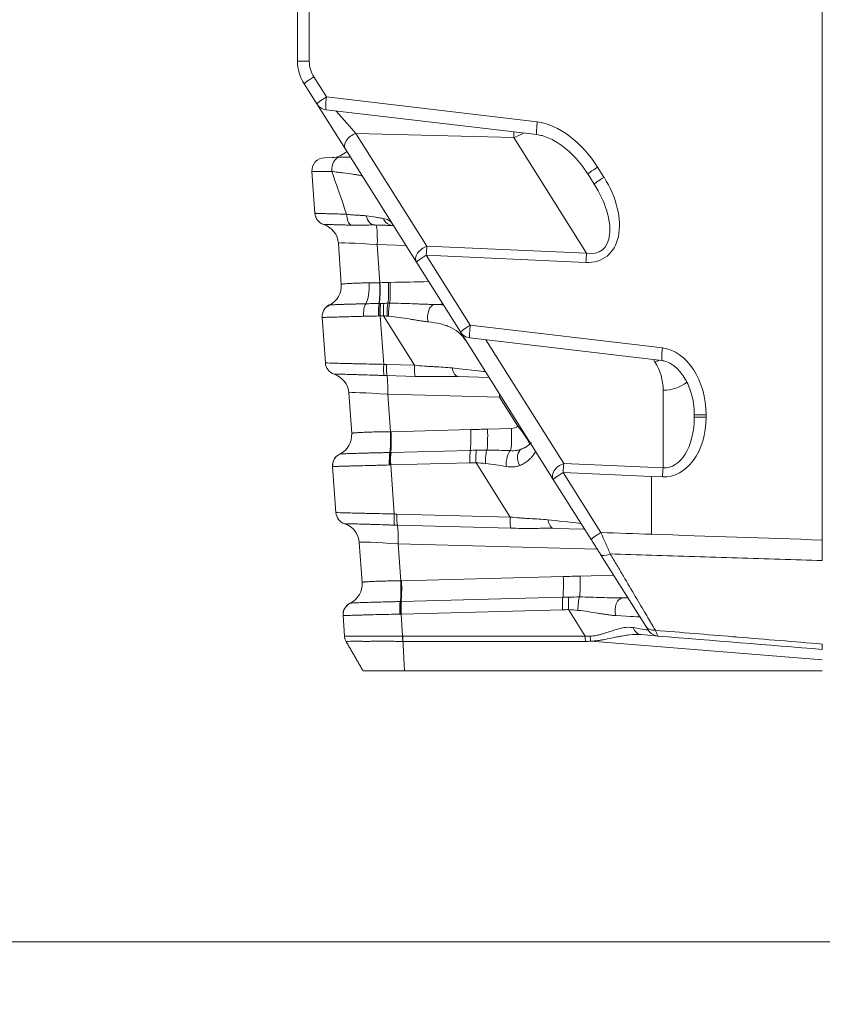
# Model space of a CAD drawing. Header units: millimetres. Extents: x 4 to 836, y 5 to 589.
# Tile 19 of 163: x 512 to 531, y 53 to 76. Entities that reach past the tile are written whole.
import ezdxf

# ---------------------------------------------------------------- set-up
doc = ezdxf.new("R2010")
doc.units = ezdxf.units.MM
doc.layers.add('1', color=7, linetype='Continuous', true_color=0xffffff)
doc.styles.add('ideas_simplex', font='simplex.shx')
doc.dimstyles.get("Standard").update_dxf_attribs({"dimtxt": 0.18, "dimasz": 0.18, "dimexe": 0.18, "dimexo": 0.0625, "dimgap": 0.09, "dimtad": 0, "dimtih": 1, "dimtoh": 1, "dimdec": 4, "dimzin": 0, "dimdsep": 46, "dimtxsty": 'Standard', "dimcen": 0.09, "dimadec": 0, "dimazin": 0, "dimtfac": 1, "dimtdec": 4, "dimtofl": 0, "dimtmove": 0, "dimatfit": 3, "dimfxl": 1, "dimtolj": 1, "dimtzin": 0, "dimarcsym": 0})

# ---------------------------------------------------------------- blocks, each defined once
blk = doc.blocks.new('_U9')
at = {"layer": '1', "color": 152, "lineweight": 13}
for p, q in [((469.858102, 112.831519), (469.858102, 30.116305)), ((547.158102, 62.954582), (547.158102, 30.116305))]:
    blk.add_line(p, q, dxfattribs=at)
at = {"layer": '1', "color": 87, "lineweight": 25}
for p, q in [((502.905602, 39.241305), (501.405602, 39.241305)), ((501.405602, 39.241305), (501.405602, 33.616305)), ((515.610602, 39.241305), (514.110602, 39.241305)), ((515.610602, 33.616305), (515.610602, 39.241305)), ((501.405602, 33.616305), (502.905602, 33.616305)), ((514.110602, 33.616305), (515.610602, 33.616305))]:
    blk.add_line(p, q, dxfattribs=at)
at = {"layer": '1', "color": 27, "lineweight": 13}
blk.add_line((547.158102, 32.116305), (469.858102, 32.116305), dxfattribs=at)
at = {"layer": '1', "color": 27, "lineweight": 18}
for points in [[(469.858102, 32.116305), (472.8581, 32.645285), (472.858104, 31.587324)], [(547.158102, 32.116305), (544.158104, 31.587324), (544.1581, 32.645285)]]:
    blk.add_solid(points, dxfattribs=at)
at = {"layer": '1', "color": 87, "linetype": 'Continuous', "lineweight": 25, "char_height": 3, "attachment_point": 7, "line_spacing_factor": 1.204819, "style": 'ideas_simplex'}
for s, insert in [('\\W1.2097;77,3', (502.877102, 41.376305)), ('\\W1.1919;3.04', (502.877102, 34.063805))]:
    blk.add_mtext(s, dxfattribs=dict(at, insert=insert))

msp = doc.modelspace()

# ---------------------------------------------------------------- linework, layer by layer
at = {"layer": '1', "color": 143, "linetype": 'Continuous', "lineweight": 18}
for p, q in [((518.558, 75.299), (518.558, 172.722)), ((519.007, 74.297), (518.712, 74.766)), ((519.679, 73.231), (519.007, 74.297)), ((519.226, 74.159), (524.167, 73.575)), ((521.345, 70.587), (519.679, 73.231)), ((519.188, 73.033), (519.558, 73.043)), ((518.965, 71.732), (518.896, 72.713)), ((525.512, 72.415), (525.362, 72.652)), ((519.583, 70.065), (519.516, 71.027)), ((522.377, 68.949), (521.345, 70.587)), ((519.21, 68.226), (519.136, 69.291)), ((524.553, 65.495), (522.377, 68.949)), ((522.595, 68.811), (527.1, 68.278)), ((523.046, 67.886), (522.321, 67.905)), ((519.827, 66.572), (519.761, 67.52)), ((527.858, 66.953), (527.858, 67.008)), ((519.455, 64.719), (519.38, 65.797)), ((525.438, 64.089), (524.553, 65.495)), ((525.288, 64.328), (524.563, 64.347)), ((520.071, 63.078), (520.006, 64.014)), ((526.718, 62.058), (525.661, 63.736)), ((526.182, 62.717), (526.301, 62.72)), ((519.658, 61.823), (519.624, 62.303)), ((527.008, 61.823), (526.609, 61.856)), ((521.065, 61.01), (530.858, 61.01))]:
    msp.add_line(p, q, dxfattribs=at)
at = {"layer": '1', "color": 143, "linetype": 'Continuous', "lineweight": 13}
for p, q in [((518.834, 172.722), (518.834, 75.299)), ((518.558, 75.299), (518.834, 75.299)), ((518.942, 74.926), (519.237, 74.457)), ((519.237, 74.457), (524.178, 73.872)), ((519.925, 73.603), (521.591, 70.959)), ((523.624, 73.506), (519.925, 73.603)), ((525.333, 70.793), (523.624, 73.506)), ((525.592, 72.812), (525.741, 72.575)), ((519.172, 71.467), (519.171, 71.467)), ((520.427, 70.996), (520.49, 70.104)), ((521.098, 70.979), (520.427, 70.996)), ((521.591, 70.959), (525.333, 70.793)), ((525.316, 70.581), (521.574, 70.747)), ((521.574, 70.747), (522.606, 69.109)), ((520.498, 69.326), (520.577, 68.191)), ((521.301, 68.171), (520.573, 69.328)), ((522.606, 69.109), (527.111, 68.576)), ((522.972, 68.766), (524.799, 65.867)), ((520.643, 68.188), (521.301, 68.171)), ((526.935, 68.249), (526.903, 68.301)), ((519.417, 67.961), (519.417, 67.961)), ((521.312, 67.909), (520.654, 67.927)), ((520.672, 67.49), (520.734, 66.612)), ((523.294, 67.421), (520.672, 67.49)), ((523.722, 66.743), (523.294, 67.421)), ((527.128, 65.764), (527.128, 67.583)), ((527.858, 67.008), (528.134, 67.008)), ((527.858, 66.953), (528.134, 66.953)), ((528.134, 67.008), (528.134, 66.953)), ((520.752, 66.612), (522.619, 66.661)), ((523.011, 66.673), (523.571, 66.688)), ((520.749, 66.125), (522.607, 66.174)), ((522.6, 65.882), (520.742, 65.833)), ((520.742, 65.833), (520.822, 64.684)), ((523.543, 64.613), (522.741, 65.886)), ((524.799, 65.867), (527.128, 65.764)), ((524.782, 65.655), (525.668, 64.249)), ((526.858, 65.563), (524.782, 65.655)), ((527.111, 65.552), (526.858, 65.563)), ((526.858, 65.563), (526.858, 64.209)), ((520.888, 64.682), (523.543, 64.613)), ((519.662, 64.455), (519.662, 64.454)), ((523.554, 64.351), (520.899, 64.42)), ((520.918, 63.984), (520.978, 63.118)), ((525.582, 63.861), (520.918, 63.984)), ((525.18, 63.23), (525.967, 63.25)), ((520.996, 63.119), (524.788, 63.218)), ((520.993, 62.632), (524.776, 62.731)), ((524.769, 62.439), (520.986, 62.339)), ((520.986, 62.339), (521.022, 61.822)), ((525.301, 61.822), (524.91, 62.443)), ((521.027, 61.822), (525.301, 61.822)), ((525.305, 61.696), (521.03, 61.696)), ((530.858, 61.262), (525.432, 61.703))]:
    msp.add_line(p, q, dxfattribs=at)
at = {"layer": '1', "color": 251, "linetype": 'Continuous', "lineweight": 18}
msp.add_line((463.492, 54.655), (553.508, 54.655), dxfattribs=at)
at = {"layer": '1', "color": 143, "linetype": 'Continuous', "lineweight": 18}
for centre, radius, start, end in [((519.558, 75.299), 1, 180, 212.2105), ((519.261, 74.457), 0.3, 212.2105, 263.2514), ((519.358, 73.538), 0.5, 271.5, 314.6811), ((519.196, 72.733), 0.3, 91.5, 184), ((519.264, 71.752), 0.3, 184, 251.9757), ((519.017, 70.992), 0.5, 4, 71.9757), ((519.435, 69.311), 0.3, 116.0243, 184), ((522.631, 69.109), 0.3, 212.2105, 263.2514), ((519.509, 68.246), 0.3, 184, 251.9757), ((519.262, 67.485), 0.5, 4, 71.9757), ((519.679, 65.818), 0.3, 116.0243, 184), ((519.755, 64.74), 0.3, 184, 251.9757), ((519.507, 63.979), 0.5, 4, 71.9757), ((519.924, 62.324), 0.3, 116.0243, 184), ((527.032, 62.122), 0.3, 212.2105, 265.352)]:
    msp.add_arc(centre, radius, start, end, dxfattribs=at)
at = {"layer": '1', "color": 143, "linetype": 'Continuous', "lineweight": 13}
for centre, radius, start, end in [((519.534, 75.299), 0.7, 180, 212.2105), ((525.878, 67.583), 1.25, 0, 32.2105), ((523.565, 66.938), 0.25, 271.5, 308.9264)]:
    msp.add_arc(centre, radius, start, end, dxfattribs=at)
for centre, major_axis, ratio, start_param, end_param in [((518.966, 74.926), (-0.254, -0.16), 0.043295, 4.781005, 6.283185), ((519.261, 74.457), (-0.254, -0.16), 0.043295, 4.781005, 6.283185), ((519.261, 74.457), (-0.035, -0.298), 0.080476, 4.721912, 6.283194), ((519.435, 74.181), (0.713, -0.819), 0.012841, 4.761208, 5.484351), ((524.202, 73.872), (-0.035, -0.298), 0.080476, 4.721912, 6.278971), ((524.654, 72.331), (1.002, -1.427), 0.600947, 1.487779, 2.648226), ((523.581, 74.072), (0.013, -0.801), 0.059026, 0.784581, 0.997299), ((519.933, 73.391), (0.254, 0.16), 0.654571, 1.208275, 3.141593), ((523.604, 74.036), (0.635, 0.4), 0.654571, 4.349867, 4.689799), ((519.565, 72.743), (0.008, -0.3), 0.691468, 3.141593, 4.796835), ((520.396, 72.765), (1.5, 0.052), 0.015001, 3.142117, 3.948619), ((520.671, 68.843), (1.886, -5.475), 0.005038, 2.120337, 2.353879), ((525.616, 72.812), (-0.254, -0.16), 0.043295, 4.781005, 6.283185), ((524.806, 72.089), (0.976, -1.383), 0.619087, 5.836311, 7.769629), ((525.766, 72.575), (-0.254, -0.16), 0.043295, 4.781005, 6.283185), ((524.831, 72.089), (0.846, -1.233), 0.500283, 5.842211, 7.775529), ((519.264, 71.753), (-0.299, -0.021), 0.999911, 0, 1.188335), ((519.859, 71.741), (-0.01, -0.3), 0.500098, 4.829948, 6.017033), ((520.374, 71.756), (0.008, 0.3), 0.699306, 1.88097, 3.141593), ((520.806, 71.745), (0.008, 0.3), 0.901843, 2.059593, 3.141593), ((520.384, 70.956), (0.013, 0.5), 0.085301, 4.795792, 6.283185), ((520.523, 70.952), (1.008, -0.075), 0.036781, 1.668846, 3.146912), ((521.599, 70.747), (-0.254, -0.16), 0.654571, 4.349867, 6.283185), ((521.599, 70.747), (0.013, 0.3), 0.080955, 0.788352, 1.57438), ((521.599, 70.747), (-0.254, -0.16), 0.043295, 4.781005, 6.283185), ((525.341, 70.581), (0.013, 0.3), 0.080955, 0.788352, 1.57438), ((520.066, 70.055), (0.013, -0.5), 0.343506, 0.469893, 1.656227), ((520.436, 70.064), (0.012, -0.5), 0.095877, 0.464054, 1.650014), ((520.446, 70.064), (0.013, -0.5), 0.089454, 0.463739, 1.649703), ((520.647, 70.069), (-0.012, 0.5), 0.089417, 3.602294, 4.791338), ((520.686, 70.07), (-0.012, 0.5), 0.089278, 3.599985, 4.791496), ((522.558, 66.66), (44.413, 0.884), 0.078542, 1.590075, 1.610406), ((519.435, 69.312), (-0.132, 0.27), 0.999868, 0, 1.187396), ((519.436, 69.312), (-0.126, 0.272), 0.998812, 0.020857, 1.209369), ((520.21, 69.345), (-0.007, 0.3), 0.35166, 0.471534, 1.658016), ((520.488, 69.349), (-0.004, 0.3), 0.118205, 0.465266, 1.652215), ((520.496, 69.349), (-0.004, 0.3), 0.11168, 0.46487, 1.651813), ((520.524, 69.35), (-0.008, 0.3), 0.089493, 0.463259, 1.649658), ((520.599, 69.352), (-0.008, 0.3), 0.089545, 0.4632, 1.649599), ((520.696, 69.353), (-0.002, 0.3), 0.127641, 0.462791, 1.675862), ((520.734, 69.353), (0.001, 0.3), 0.142144, 0.461465, 1.686647), ((521.78, 69.296), (0.006, 0.3), 0.580697, 0.078844, 1.953982), ((522.514, 66.619), (44.417, 0.925), 0.067314, 1.581716, 1.586115), ((522.631, 69.109), (-0.254, -0.16), 0.043295, 4.781005, 6.283185), ((522.631, 69.109), (-0.035, -0.298), 0.080476, 4.721912, 6.283194), ((527.136, 68.576), (-0.035, -0.298), 0.080476, 4.721912, 6.276698), ((527.084, 67.093), (0.119, -1.485), 0.702494, 1.457058, 3.001674), ((519.509, 68.246), (-0.299, -0.021), 0.999911, 0, 1.188335), ((520.603, 68.215), (0.013, 0.3), 0.083918, 1.655597, 2.844742), ((520.669, 68.213), (-0.008, -0.3), 0.085301, 4.795792, 5.982191), ((521.327, 68.196), (-0.008, -0.3), 0.085301, 4.795792, 5.982191), ((522.329, 68.205), (0.008, 0.3), 0.512573, 1.920751, 3.141593), ((521.051, 68.239), (1.909, -0.217), 0.002715, 5.346643, 6.285359), ((526.916, 68.779), (0.635, 0.4), 0.654571, 4.349867, 4.48958), ((520.629, 67.45), (0.013, 0.5), 0.085301, 4.795792, 5.982191), ((527.108, 68.113), (0.75, 0), 0.707107, 4.738569, 5.575848), ((520.768, 67.446), (1.008, -0.075), 0.036781, 1.668846, 3.146912), ((523.251, 67.381), (0.013, 0.5), 0.085301, 4.795792, 4.936536), ((527.084, 67.039), (0.119, -1.485), 0.702494, 6.195627, 7.740243), ((527.108, 67.039), (0.076, -1.275), 0.585237, 6.207347, 7.751963), ((523.678, 66.703), (0.314, -0.389), 0.118734, 0, 1.57909), ((520.69, 66.571), (-0.014, 0.5), 0.089599, 3.605123, 4.791129), ((520.709, 66.572), (-0.013, 0.5), 0.089526, 3.604858, 4.791214), ((522.575, 66.621), (-0.013, 0.5), 0.089526, 3.604814, 4.791214), ((522.968, 66.633), (-0.013, 0.5), 0.089526, 3.587393, 4.791214), ((523.528, 66.647), (-0.013, 0.5), 0.089526, 3.428986, 4.791214), ((519.679, 65.818), (-0.132, 0.27), 0.999868, 0, 1.187396), ((519.68, 65.818), (-0.126, 0.272), 0.998812, 0.020857, 1.209369), ((520.742, 65.857), (-0.005, 0.3), 0.110731, 0.4646, 1.651491), ((520.759, 65.857), (-0.007, 0.3), 0.0966, 0.463597, 1.650234), ((520.768, 65.857), (-0.008, 0.3), 0.089526, 0.463222, 1.649621), ((522.626, 65.906), (-0.008, 0.3), 0.089526, 0.463222, 1.649621), ((522.767, 65.91), (-0.009, 0.3), 0.089905, 0.462785, 1.649185), ((523.017, 65.912), (0.006, 0.3), 0.186297, 0.452373, 1.718933), ((523.568, 65.881), (0.022, 0.299), 0.396805, 0.312634, 1.879684), ((523.932, 65.931), (-0.117, 0.276), 0.664207, 0, 1.694564), ((524.806, 65.655), (-0.254, -0.16), 0.654571, 4.349867, 6.283185), ((524.806, 65.655), (0.013, 0.3), 0.080955, 0.788352, 1.57438), ((524.806, 65.655), (-0.254, -0.16), 0.043295, 4.781005, 6.283185), ((527.136, 65.552), (0.013, 0.3), 0.080955, 0.788352, 1.57438), ((519.755, 64.74), (0.299, 0.021), 0.999911, 3.141593, 4.329928), ((520.848, 64.709), (-0.013, -0.3), 0.083918, 4.797189, 5.986334), ((520.914, 64.706), (-0.008, -0.3), 0.085301, 4.795792, 5.982191), ((520.874, 63.943), (-0.013, -0.5), 0.085301, 1.654199, 2.840599), ((523.569, 64.637), (-0.008, -0.3), 0.085301, 4.795792, 5.982191), ((524.571, 64.647), (-0.008, -0.3), 0.512573, 5.062344, 6.283185), ((523.293, 64.68), (1.909, -0.217), 0.002715, 5.346643, 6.285359), ((525.692, 64.249), (-0.254, -0.16), 0.043295, 4.781005, 6.283185), ((521.014, 63.939), (1.008, -0.075), 0.036781, 1.668846, 3.146912), ((525.915, 63.896), (-0.254, -0.16), 0.394384, 0, 1.227132), ((525.137, 63.189), (-0.013, 0.5), 0.089526, 3.587393, 4.791214), ((520.935, 63.078), (0.014, -0.5), 0.089599, 0.46353, 1.649537), ((520.953, 63.078), (-0.013, 0.5), 0.089526, 3.604858, 4.791214), ((524.744, 63.177), (-0.013, 0.5), 0.089526, 3.604814, 4.791214), ((519.925, 62.325), (0.126, -0.272), 0.998812, 3.162449, 4.350961), ((520.986, 62.363), (0.005, -0.3), 0.110731, 3.606193, 4.793084), ((521.004, 62.364), (0.007, -0.3), 0.0966, 3.60519, 4.791826), ((521.012, 62.364), (0.008, -0.3), 0.089526, 3.604814, 4.791214), ((524.795, 62.463), (0.008, -0.3), 0.089526, 3.604814, 4.791214), ((524.936, 62.467), (0.009, -0.3), 0.089905, 3.604378, 4.790778), ((525.187, 62.469), (-0.006, -0.3), 0.186297, 3.593965, 4.860525), ((526.19, 62.417), (0.008, -0.3), 0.630219, 3.141593, 5.088122), ((524.743, 62.379), (1.839, -0.105), 0.002954, 5.477977, 6.285291), ((526.633, 62.155), (0.024, 0.299), 0.752324, 2.09814, 3.141593), ((524.79, 62.305), (1.988, -0.342), 0.002462, 5.679582, 6.2854), ((526.972, 62.218), (-0.254, -0.16), 0.81348, 0, 1.00541), ((521.048, 61.847), (0.005, 0.3), 0.086118, 1.65335, 2.095729), ((525.328, 61.846), (0, 0.3), 0.087443, 1.651938, 2.094395), ((522.785, 65.487), (2.94, -3.56), 0.301184, 5.996291, 6.058814), ((522.762, 65.337), (3.062, -3.471), 0.359101, 5.976401, 6.038924), ((525.455, 61.853), (-0.035, 0.298), 0.152544, 1.66784, 2.080428)]:
    msp.add_ellipse(centre, major_axis=major_axis, ratio=ratio, start_param=start_param, end_param=end_param, dxfattribs=at)
at = {"layer": '1', "color": 143, "linetype": 'Continuous', "lineweight": 18}
for centre, major_axis, ratio, start_param, end_param in [((519.084, 70.03), (-0.499, -0.035), 0.999999, 1.956885, 3.141593), ((519.328, 66.537), (0.499, 0.035), 0.999999, 5.098477, 6.283185), ((519.573, 63.043), (-0.499, -0.035), 0.999999, 1.956885, 3.141593), ((519.924, 62.324), (0.132, -0.27), 0.999868, 3.141593, 4.328989), ((519.957, 61.844), (-0.299, -0.021), 0.999986, 0, 0.453783)]:
    msp.add_ellipse(centre, major_axis=major_axis, ratio=ratio, start_param=start_param, end_param=end_param, dxfattribs=at)
for points, degree in [([(530.858, 94.204), (530.858, 64.073)], 1), ([(519.303, 69.581), (519.304, 69.581), (519.304, 69.581), (519.304, 69.581)], 3), ([(519.548, 66.087), (519.548, 66.088), (519.548, 66.088), (519.548, 66.088)], 3), ([(519.792, 62.594), (519.792, 62.594), (519.792, 62.594), (519.793, 62.594)], 3), ([(520.092, 61.01), (519.697, 61.694)], 1), ([(530.858, 61.51), (529.575, 61.615), (528.291, 61.719), (527.008, 61.823)], 3)]:
    msp.add_open_spline(points, degree=degree, dxfattribs=at)
for points, knots in [([(524.167, 73.575), (524.209, 73.569), (524.36, 73.54), (524.627, 73.416), (524.949, 73.173), (525.194, 72.902), (525.323, 72.715), (525.362, 72.652)], [0, 0, 0, 0, 0.080994, 0.299984, 0.56037, 0.857978, 1, 1, 1, 1]), ([(519.558, 73.043), (519.612, 73.044), (519.665, 73.046), (519.74, 73.048), (519.765, 73.048), (519.791, 73.049), (519.793, 73.049), (519.795, 73.049)], [0, 0, 0, 0, 0.648823, 0.648823, 0.973235, 0.973235, 1, 1, 1, 1]), ([(520.366, 71.457), (520.321, 71.458), (520.275, 71.457), (520.182, 71.455), (520.136, 71.454), (520.042, 71.452), (519.996, 71.451), (519.902, 71.451), (519.856, 71.452), (519.81, 71.453)], [0, 0, 0, 0, 0.25, 0.25, 0.5, 0.5, 0.75, 0.75, 1, 1, 1, 1]), ([(520.798, 71.445), (520.771, 71.446), (520.742, 71.447), (520.678, 71.448), (520.644, 71.449), (520.536, 71.452), (520.455, 71.454), (520.366, 71.457)], [0, 0, 0, 0, 0.25, 0.25, 0.5, 0.5, 1, 1, 1, 1]), ([(527.1, 68.278), (527.129, 68.274), (527.225, 68.254), (527.401, 68.158), (527.596, 67.949), (527.757, 67.644), (527.842, 67.317), (527.858, 67.099), (527.858, 67.008)], [0, 0, 0, 0, 0.054868, 0.186472, 0.370203, 0.587176, 0.830887, 1, 1, 1, 1]), ([(522.321, 67.905), (522.241, 67.907), (522.159, 67.908), (521.994, 67.907), (521.911, 67.906), (521.784, 67.905), (521.742, 67.905), (521.657, 67.905), (521.614, 67.905), (521.485, 67.906), (521.399, 67.907), (521.312, 67.909)], [0, 0, 0, 0, 0.25, 0.25, 0.5, 0.5, 0.625, 0.625, 0.75, 0.75, 1, 1, 1, 1]), ([(523.814, 66.207), (523.849, 66.221), (523.879, 66.237), (523.934, 66.27), (523.958, 66.287), (524, 66.32), (524.019, 66.336), (524.036, 66.352), (524.038, 66.354), (524.039, 66.355)], [0, 0, 0, 0, 0.323062, 0.323062, 0.646125, 0.646125, 0.969187, 0.969187, 1, 1, 1, 1]), ([(524.563, 64.347), (524.483, 64.349), (524.401, 64.349), (524.236, 64.348), (524.153, 64.347), (524.026, 64.347), (523.984, 64.346), (523.899, 64.346), (523.856, 64.346), (523.727, 64.347), (523.641, 64.348), (523.554, 64.351)], [0, 0, 0, 0, 0.25, 0.25, 0.5, 0.5, 0.625, 0.625, 0.75, 0.75, 1, 1, 1, 1]), ([(525.661, 63.736), (525.643, 63.764), (525.626, 63.792), (525.589, 63.85), (525.571, 63.879), (525.543, 63.923), (525.534, 63.938), (525.515, 63.968), (525.505, 63.983), (525.477, 64.029), (525.457, 64.059), (525.438, 64.089)], [0, 0, 0, 0, 0.25, 0.25, 0.5, 0.5, 0.625, 0.625, 0.75, 0.75, 1, 1, 1, 1]), ([(530.858, 64.073), (530.858, 64.031), (530.858, 63.947), (530.858, 63.865), (530.858, 63.805), (530.858, 63.785), (530.858, 63.745), (530.858, 63.725), (530.858, 63.666), (530.858, 63.628), (530.858, 63.591)], [0, 0, 0, 0, 0.25, 0.5, 0.5, 0.625, 0.625, 0.75, 0.75, 1, 1, 1, 1]), ([(526.778, 61.963), (526.778, 61.963), (526.777, 61.965), (526.772, 61.973), (526.768, 61.979), (526.757, 61.996), (526.751, 62.006), (526.736, 62.029), (526.727, 62.043), (526.718, 62.058)], [0, 0, 0, 0, 0.25, 0.25, 0.5, 0.5, 0.75, 0.75, 1, 1, 1, 1]), ([(519.658, 61.823), (519.659, 61.801), (519.664, 61.778), (519.677, 61.735), (519.686, 61.714), (519.697, 61.694)], [0, 0, 0, 0, 0.5, 0.5, 1, 1, 1, 1]), ([(530.858, 61.635), (530.858, 61.614), (530.858, 61.579), (530.858, 61.553), (530.858, 61.537), (530.858, 61.532), (530.858, 61.524), (530.858, 61.521), (530.858, 61.513), (530.858, 61.51), (530.858, 61.51)], [0, 0, 0, 0, 0.250033, 0.500066, 0.500066, 0.625083, 0.625083, 0.7501, 0.7501, 1, 1, 1, 1]), ([(521.065, 61.01), (520.831, 61.01), (520.605, 61.01), (520.228, 61.01), (520.103, 61.01), (520.092, 61.01), (520.092, 61.01), (520.092, 61.01)], [0, 0, 0, 0, 0.444489, 0.444489, 0.97588, 0.97588, 1, 1, 1, 1])]:
    msp.add_open_spline(points, degree=3, knots=knots, dxfattribs=at)
at = {"layer": '1', "color": 143, "linetype": 'Continuous', "lineweight": 13}
for points, knots in [([(520.075, 72.603), (520.073, 72.606), (520.066, 72.609), (520.045, 72.615), (520.029, 72.618), (520.001, 72.624), (519.99, 72.626), (519.967, 72.63), (519.954, 72.632), (519.915, 72.638), (519.885, 72.643), (519.788, 72.657), (519.713, 72.667), (519.609, 72.68), (519.588, 72.683), (519.544, 72.689), (519.478, 72.697), (519.408, 72.706), (519.36, 72.712)], [0, 0, 0, 0, 0.125, 0.125, 0.25, 0.25, 0.3125, 0.3125, 0.375, 0.375, 0.5, 0.5, 0.75, 0.75, 0.8125, 0.8125, 0.875, 1, 1, 1, 1]), ([(518.965, 71.732), (518.965, 71.732), (518.969, 71.731), (518.982, 71.731), (518.987, 71.73), (518.997, 71.73), (519, 71.73), (519.008, 71.729), (519.012, 71.729), (519.033, 71.728), (519.074, 71.727), (519.132, 71.725), (519.172, 71.724), (519.181, 71.724), (519.198, 71.723), (519.224, 71.723), (519.253, 71.722), (519.312, 71.72), (519.354, 71.719), (519.423, 71.718), (519.446, 71.717), (519.495, 71.716), (519.52, 71.715), (519.598, 71.713), (519.652, 71.712), (519.709, 71.711)], [0, 0, 0, 0, 0.125, 0.125, 0.1875, 0.1875, 0.21875, 0.21875, 0.25, 0.25, 0.375, 0.5, 0.5, 0.53125, 0.53125, 0.5625, 0.625, 0.625, 0.75, 0.75, 0.8125, 0.8125, 0.875, 0.875, 1, 1, 1, 1]), ([(519.709, 71.711), (519.751, 71.704), (519.792, 71.699), (519.873, 71.692), (519.912, 71.689), (519.989, 71.685), (520.027, 71.684), (520.101, 71.679), (520.137, 71.675), (520.172, 71.67)], [0, 0, 0, 0, 0.25, 0.25, 0.5, 0.5, 0.75, 0.75, 1, 1, 1, 1]), ([(520.172, 71.67), (520.251, 71.658), (520.324, 71.648), (520.422, 71.633), (520.453, 71.628), (520.511, 71.619), (520.538, 71.615), (520.563, 71.611)], [0, 0, 0, 0, 0.5, 0.5, 0.75, 0.75, 1, 1, 1, 1]), ([(520.563, 71.611), (520.614, 71.603), (520.656, 71.59), (520.724, 71.553), (520.751, 71.53), (520.77, 71.499)], [0, 0, 0, 0, 0.5, 0.5, 1, 1, 1, 1]), ([(519.81, 71.453), (519.762, 71.454), (519.716, 71.456), (519.65, 71.458), (519.629, 71.458), (519.587, 71.46), (519.567, 71.46), (519.509, 71.462), (519.473, 71.463), (519.423, 71.464), (519.407, 71.465), (519.376, 71.465), (519.362, 71.466), (519.32, 71.467), (519.271, 71.468), (519.235, 71.468), (519.212, 71.468), (519.206, 71.468), (519.194, 71.468), (519.189, 71.468), (519.177, 71.468), (519.173, 71.468), (519.172, 71.467)], [0, 0, 0, 0, 0.125, 0.125, 0.1875, 0.1875, 0.25, 0.25, 0.375, 0.375, 0.4375, 0.4375, 0.5, 0.5, 0.625, 0.75, 0.75, 0.8125, 0.8125, 0.875, 0.875, 1, 1, 1, 1]), ([(519.583, 70.065), (519.583, 70.067), (519.59, 70.071), (519.613, 70.074), (519.635, 70.077), (519.644, 70.078), (519.663, 70.08), (519.673, 70.08), (519.706, 70.083), (519.731, 70.085), (519.775, 70.087), (519.79, 70.088), (519.822, 70.089), (519.839, 70.09), (519.892, 70.092), (519.929, 70.094), (519.989, 70.096), (520.01, 70.096), (520.052, 70.098), (520.074, 70.098), (520.142, 70.1), (520.188, 70.101), (520.236, 70.102)], [0, 0, 0, 0, 0.125, 0.25, 0.25, 0.3125, 0.3125, 0.375, 0.375, 0.5, 0.5, 0.5625, 0.5625, 0.625, 0.625, 0.75, 0.75, 0.8125, 0.8125, 0.875, 0.875, 1, 1, 1, 1]), ([(519.304, 69.581), (519.306, 69.582), (519.319, 69.584), (519.35, 69.586), (519.381, 69.587), (519.392, 69.588), (519.417, 69.589), (519.431, 69.59), (519.475, 69.591), (519.508, 69.593), (519.565, 69.595), (519.584, 69.595), (519.616, 69.596), (519.626, 69.597), (519.648, 69.597), (519.659, 69.598), (519.715, 69.599), (519.764, 69.601), (519.841, 69.603), (519.867, 69.604), (519.908, 69.605), (519.921, 69.605), (519.949, 69.606), (519.964, 69.606), (520.035, 69.608), (520.094, 69.61), (520.156, 69.611)], [0, 0, 0, 0, 0.125, 0.25, 0.25, 0.3125, 0.3125, 0.375, 0.375, 0.5, 0.5, 0.5625, 0.5625, 0.59375, 0.59375, 0.625, 0.625, 0.75, 0.75, 0.8125, 0.8125, 0.84375, 0.84375, 0.875, 0.875, 1, 1, 1, 1]), ([(520.716, 69.622), (520.807, 69.623), (520.898, 69.622), (521.077, 69.618), (521.166, 69.615), (521.299, 69.61), (521.343, 69.608), (521.43, 69.604), (521.474, 69.603), (521.56, 69.599), (521.603, 69.598), (521.688, 69.596), (521.73, 69.595), (521.772, 69.595)], [0, 0, 0, 0, 0.25, 0.25, 0.5, 0.5, 0.625, 0.625, 0.75, 0.75, 0.875, 0.875, 1, 1, 1, 1]), ([(520.105, 69.317), (520.036, 69.315), (519.971, 69.313), (519.844, 69.31), (519.783, 69.308), (519.711, 69.306), (519.697, 69.306), (519.668, 69.305), (519.654, 69.305), (519.613, 69.304), (519.587, 69.303), (519.511, 69.301), (519.464, 69.3), (519.401, 69.298), (519.38, 69.297), (519.351, 69.296), (519.342, 69.296), (519.324, 69.296), (519.315, 69.295), (519.273, 69.294), (519.244, 69.293), (519.208, 69.292), (519.198, 69.292), (519.179, 69.291), (519.17, 69.291), (519.149, 69.291), (519.141, 69.29), (519.137, 69.29)], [0, 0, 0, 0, 0.125, 0.125, 0.25, 0.25, 0.28125, 0.28125, 0.3125, 0.3125, 0.375, 0.375, 0.5, 0.5, 0.5625, 0.5625, 0.59375, 0.59375, 0.625, 0.625, 0.75, 0.75, 0.8125, 0.8125, 0.875, 0.875, 1, 1, 1, 1]), ([(520.453, 69.324), (520.393, 69.323), (520.335, 69.322), (520.219, 69.319), (520.161, 69.318), (520.105, 69.317)], [0, 0, 0, 0, 0.5, 0.5, 1, 1, 1, 1]), ([(520.463, 69.325), (520.461, 69.325), (520.46, 69.325), (520.456, 69.324), (520.455, 69.324), (520.453, 69.324)], [0, 0, 0, 0, 0.522587, 0.522587, 1, 1, 1, 1]), ([(521.616, 69.186), (521.582, 69.19), (521.546, 69.195), (521.474, 69.205), (521.437, 69.211), (521.381, 69.22), (521.362, 69.223), (521.325, 69.229), (521.268, 69.239), (521.21, 69.248), (521.094, 69.268), (521.016, 69.28), (520.856, 69.302), (520.775, 69.312), (520.692, 69.319)], [0, 0, 0, 0, 0.125, 0.125, 0.25, 0.25, 0.3125, 0.3125, 0.375, 0.5, 0.5, 0.75, 0.75, 1, 1, 1, 1]), ([(522.527, 68.711), (522.479, 68.786), (522.427, 68.851), (522.308, 68.963), (522.242, 69.01), (522.147, 69.058), (522.127, 69.067), (522.087, 69.084), (522.026, 69.108), (521.96, 69.127), (521.823, 69.16), (521.724, 69.175), (521.616, 69.186)], [0, 0, 0, 0, 0.25, 0.25, 0.5, 0.5, 0.5625, 0.5625, 0.625, 0.75, 0.75, 1, 1, 1, 1]), ([(519.21, 68.226), (519.21, 68.225), (519.211, 68.225), (519.213, 68.225), (519.215, 68.225), (519.221, 68.224), (519.228, 68.224), (519.253, 68.223), (519.278, 68.222), (519.32, 68.221), (519.329, 68.22), (519.348, 68.22), (519.378, 68.219), (519.412, 68.218), (519.485, 68.216), (519.541, 68.214), (519.667, 68.211), (519.735, 68.21), (519.846, 68.207), (519.884, 68.206), (519.943, 68.205), (519.963, 68.204), (520.004, 68.203), (520.025, 68.203), (520.129, 68.201), (520.215, 68.199), (520.348, 68.196), (520.393, 68.195), (520.461, 68.193), (520.484, 68.193), (520.531, 68.192), (520.554, 68.191), (520.577, 68.191)], [0, 0, 0, 0, 0.03125, 0.03125, 0.0625, 0.0625, 0.125, 0.125, 0.25, 0.25, 0.28125, 0.28125, 0.3125, 0.375, 0.375, 0.5, 0.5, 0.625, 0.625, 0.6875, 0.6875, 0.71875, 0.71875, 0.75, 0.75, 0.875, 0.875, 0.9375, 0.9375, 0.96875, 0.96875, 1, 1, 1, 1]), ([(521.301, 68.171), (521.379, 68.162), (521.456, 68.155), (521.57, 68.146), (521.608, 68.144), (521.684, 68.139), (521.721, 68.137), (521.832, 68.131), (521.904, 68.127), (522.045, 68.119), (522.115, 68.114), (522.182, 68.106)], [0, 0, 0, 0, 0.25, 0.25, 0.375, 0.375, 0.5, 0.5, 0.75, 0.75, 1, 1, 1, 1]), ([(520.584, 67.929), (520.564, 67.929), (520.544, 67.93), (520.505, 67.932), (520.486, 67.932), (520.427, 67.934), (520.389, 67.936), (520.277, 67.939), (520.204, 67.942), (520.116, 67.945), (520.098, 67.945), (520.064, 67.946), (520.013, 67.948), (519.964, 67.949), (519.871, 67.952), (519.813, 67.954), (519.705, 67.957), (519.658, 67.958), (519.595, 67.959), (519.576, 67.96), (519.54, 67.961), (519.524, 67.961), (519.48, 67.962), (519.458, 67.962), (519.435, 67.962), (519.429, 67.962), (519.423, 67.962), (519.421, 67.961), (519.418, 67.961), (519.418, 67.961), (519.417, 67.961)], [0, 0, 0, 0, 0.03125, 0.03125, 0.0625, 0.0625, 0.125, 0.125, 0.25, 0.25, 0.28125, 0.28125, 0.3125, 0.375, 0.375, 0.5, 0.5, 0.625, 0.625, 0.6875, 0.6875, 0.75, 0.75, 0.875, 0.875, 0.9375, 0.9375, 0.96875, 0.96875, 1, 1, 1, 1]), ([(519.827, 66.572), (519.827, 66.574), (519.832, 66.576), (519.849, 66.579), (519.856, 66.58), (519.868, 66.582), (519.873, 66.583), (519.883, 66.584), (519.888, 66.584), (519.916, 66.587), (519.943, 66.589), (519.991, 66.592), (520.008, 66.593), (520.036, 66.594), (520.046, 66.595), (520.065, 66.596), (520.076, 66.596), (520.127, 66.599), (520.173, 66.6), (520.246, 66.603), (520.272, 66.603), (520.325, 66.605), (520.352, 66.606), (520.434, 66.607), (520.491, 66.609), (520.581, 66.61), (520.611, 66.61), (520.672, 66.611), (520.703, 66.612), (520.734, 66.612)], [0, 0, 0, 0, 0.125, 0.125, 0.1875, 0.1875, 0.21875, 0.21875, 0.25, 0.25, 0.375, 0.375, 0.4375, 0.4375, 0.46875, 0.46875, 0.5, 0.5, 0.625, 0.625, 0.6875, 0.6875, 0.75, 0.75, 0.875, 0.875, 0.9375, 0.9375, 1, 1, 1, 1]), ([(519.548, 66.088), (519.55, 66.089), (519.559, 66.09), (519.583, 66.091), (519.593, 66.092), (519.61, 66.093), (519.616, 66.093), (519.629, 66.094), (519.636, 66.094), (519.673, 66.096), (519.709, 66.097), (519.772, 66.1), (519.795, 66.1), (519.843, 66.102), (519.868, 66.103), (519.949, 66.105), (520.007, 66.107), (520.101, 66.11), (520.133, 66.111), (520.184, 66.112), (520.201, 66.113), (520.236, 66.113), (520.253, 66.114), (520.341, 66.116), (520.414, 66.118), (520.527, 66.12), (520.566, 66.121), (520.644, 66.123), (520.683, 66.124), (520.722, 66.125)], [0, 0, 0, 0, 0.125, 0.125, 0.1875, 0.1875, 0.21875, 0.21875, 0.25, 0.25, 0.375, 0.375, 0.4375, 0.4375, 0.5, 0.5, 0.625, 0.625, 0.6875, 0.6875, 0.71875, 0.71875, 0.75, 0.75, 0.875, 0.875, 0.9375, 0.9375, 1, 1, 1, 1]), ([(522.999, 66.182), (523.093, 66.182), (523.186, 66.18), (523.37, 66.175), (523.462, 66.171), (523.553, 66.168)], [0, 0, 0, 0, 0.5, 0.5, 1, 1, 1, 1]), ([(523.553, 66.168), (523.601, 66.165), (523.647, 66.167), (523.702, 66.175), (523.713, 66.177), (523.734, 66.181), (523.745, 66.184), (523.776, 66.192), (523.796, 66.199), (523.814, 66.207)], [0, 0, 0, 0, 0.5, 0.5, 0.625, 0.625, 0.75, 0.75, 1, 1, 1, 1]), ([(524.139, 66.152), (524.139, 66.152), (524.138, 66.149), (524.132, 66.138), (524.127, 66.13), (524.118, 66.114), (524.114, 66.108), (524.106, 66.096), (524.101, 66.089), (524.086, 66.068), (524.075, 66.052), (524.046, 66.018), (524.03, 66), (524.002, 65.971), (523.992, 65.962), (523.97, 65.943), (523.959, 65.933), (523.922, 65.904), (523.895, 65.886), (523.835, 65.85), (523.801, 65.834), (523.764, 65.819)], [0, 0, 0, 0, 0.125, 0.125, 0.25, 0.25, 0.3125, 0.3125, 0.375, 0.375, 0.5, 0.5, 0.625, 0.625, 0.6875, 0.6875, 0.75, 0.75, 0.875, 0.875, 1, 1, 1, 1]), ([(520.709, 65.832), (520.621, 65.83), (520.534, 65.828), (520.408, 65.824), (520.367, 65.823), (520.305, 65.822), (520.285, 65.821), (520.245, 65.82), (520.224, 65.82), (520.125, 65.817), (520.05, 65.815), (519.945, 65.812), (519.911, 65.811), (519.862, 65.81), (519.846, 65.81), (519.814, 65.809), (519.798, 65.808), (519.723, 65.806), (519.669, 65.805), (519.597, 65.803), (519.575, 65.802), (519.544, 65.801), (519.534, 65.801), (519.515, 65.801), (519.506, 65.8), (519.463, 65.799), (519.436, 65.798), (519.407, 65.797), (519.399, 65.797), (519.391, 65.797), (519.388, 65.797), (519.384, 65.797), (519.383, 65.797), (519.382, 65.796)], [0, 0, 0, 0, 0.125, 0.125, 0.1875, 0.1875, 0.21875, 0.21875, 0.25, 0.25, 0.375, 0.375, 0.4375, 0.4375, 0.46875, 0.46875, 0.5, 0.5, 0.625, 0.625, 0.6875, 0.6875, 0.71875, 0.71875, 0.75, 0.75, 0.875, 0.875, 0.9375, 0.9375, 0.96875, 0.96875, 1, 1, 1, 1]), ([(523.448, 65.798), (523.37, 65.811), (523.29, 65.824), (523.128, 65.849), (523.045, 65.86), (522.961, 65.869)], [0, 0, 0, 0, 0.5, 0.5, 1, 1, 1, 1]), ([(523.764, 65.819), (523.742, 65.811), (523.718, 65.804), (523.681, 65.796), (523.668, 65.794), (523.642, 65.791), (523.629, 65.789), (523.562, 65.785), (523.506, 65.789), (523.448, 65.798)], [0, 0, 0, 0, 0.25, 0.25, 0.375, 0.375, 0.5, 0.5, 1, 1, 1, 1]), ([(519.455, 64.719), (519.455, 64.719), (519.456, 64.719), (519.458, 64.719), (519.46, 64.718), (519.466, 64.718), (519.473, 64.718), (519.498, 64.717), (519.524, 64.716), (519.566, 64.714), (519.574, 64.714), (519.593, 64.713), (519.623, 64.712), (519.657, 64.711), (519.73, 64.709), (519.786, 64.708), (519.912, 64.705), (519.981, 64.703), (520.091, 64.701), (520.129, 64.7), (520.188, 64.698), (520.208, 64.698), (520.249, 64.697), (520.27, 64.696), (520.374, 64.694), (520.46, 64.692), (520.593, 64.689), (520.638, 64.688), (520.707, 64.687), (520.73, 64.686), (520.776, 64.685), (520.799, 64.685), (520.822, 64.684)], [0, 0, 0, 0, 0.03125, 0.03125, 0.0625, 0.0625, 0.125, 0.125, 0.25, 0.25, 0.28125, 0.28125, 0.3125, 0.375, 0.375, 0.5, 0.5, 0.625, 0.625, 0.6875, 0.6875, 0.71875, 0.71875, 0.75, 0.75, 0.875, 0.875, 0.9375, 0.9375, 0.96875, 0.96875, 1, 1, 1, 1]), ([(520.829, 64.422), (520.809, 64.423), (520.789, 64.424), (520.75, 64.425), (520.731, 64.426), (520.673, 64.428), (520.635, 64.429), (520.522, 64.433), (520.449, 64.435), (520.361, 64.438), (520.343, 64.439), (520.309, 64.44), (520.258, 64.441), (520.209, 64.443), (520.116, 64.446), (520.058, 64.447), (519.951, 64.45), (519.903, 64.452), (519.841, 64.453), (519.821, 64.453), (519.786, 64.454), (519.769, 64.455), (519.726, 64.455), (519.703, 64.456), (519.68, 64.455), (519.674, 64.455), (519.668, 64.455), (519.666, 64.455), (519.664, 64.455), (519.663, 64.455), (519.662, 64.455)], [0, 0, 0, 0, 0.03125, 0.03125, 0.0625, 0.0625, 0.125, 0.125, 0.25, 0.25, 0.28125, 0.28125, 0.3125, 0.375, 0.375, 0.5, 0.5, 0.625, 0.625, 0.6875, 0.6875, 0.75, 0.75, 0.875, 0.875, 0.9375, 0.9375, 0.96875, 0.96875, 1, 1, 1, 1]), ([(523.543, 64.613), (523.621, 64.604), (523.697, 64.596), (523.812, 64.588), (523.85, 64.585), (523.926, 64.58), (523.963, 64.578), (524.074, 64.572), (524.146, 64.569), (524.287, 64.56), (524.356, 64.555), (524.424, 64.548)], [0, 0, 0, 0, 0.25, 0.25, 0.375, 0.375, 0.5, 0.5, 0.75, 0.75, 1, 1, 1, 1]), ([(525.668, 64.249), (525.687, 64.206), (525.706, 64.162), (525.734, 64.097), (525.743, 64.076), (525.762, 64.033), (525.771, 64.012), (525.799, 63.949), (525.817, 63.908), (525.853, 63.826), (525.871, 63.787), (525.889, 63.748)], [0, 0, 0, 0, 0.25, 0.25, 0.375, 0.375, 0.5, 0.5, 0.75, 0.75, 1, 1, 1, 1]), ([(525.889, 63.748), (525.941, 63.658), (525.993, 63.571), (526.07, 63.441), (526.095, 63.398), (526.145, 63.313), (526.17, 63.271), (526.293, 63.062), (526.387, 62.904), (526.564, 62.603), (526.648, 62.461), (526.747, 62.294), (526.766, 62.261), (526.804, 62.197), (526.823, 62.166), (526.878, 62.073), (526.913, 62.014), (526.946, 61.958)], [0, 0, 0, 0, 0.125, 0.125, 0.1875, 0.1875, 0.25, 0.25, 0.5, 0.5, 0.75, 0.75, 0.8125, 0.8125, 0.875, 0.875, 1, 1, 1, 1]), ([(530.858, 63.591), (530.194, 63.612), (529.53, 63.633), (528.195, 63.675), (527.523, 63.696), (526.531, 63.727), (526.21, 63.737), (525.889, 63.748)], [0, 0, 0, 0, 0.400895, 0.400895, 0.806151, 0.806151, 1, 1, 1, 1]), ([(520.071, 63.078), (520.071, 63.08), (520.077, 63.082), (520.093, 63.086), (520.1, 63.087), (520.113, 63.088), (520.117, 63.089), (520.127, 63.09), (520.132, 63.091), (520.16, 63.093), (520.187, 63.095), (520.235, 63.098), (520.252, 63.099), (520.28, 63.101), (520.29, 63.101), (520.31, 63.102), (520.32, 63.103), (520.372, 63.105), (520.417, 63.107), (520.491, 63.109), (520.516, 63.11), (520.569, 63.111), (520.596, 63.112), (520.679, 63.114), (520.736, 63.115), (520.825, 63.116), (520.855, 63.117), (520.916, 63.118), (520.947, 63.118), (520.978, 63.118)], [0, 0, 0, 0, 0.125, 0.125, 0.1875, 0.1875, 0.21875, 0.21875, 0.25, 0.25, 0.375, 0.375, 0.4375, 0.4375, 0.46875, 0.46875, 0.5, 0.5, 0.625, 0.625, 0.6875, 0.6875, 0.75, 0.75, 0.875, 0.875, 0.9375, 0.9375, 1, 1, 1, 1]), ([(519.793, 62.594), (519.795, 62.595), (519.804, 62.596), (519.828, 62.598), (519.837, 62.598), (519.854, 62.599), (519.86, 62.6), (519.874, 62.6), (519.881, 62.601), (519.918, 62.602), (519.954, 62.604), (520.016, 62.606), (520.039, 62.607), (520.087, 62.609), (520.113, 62.609), (520.193, 62.612), (520.251, 62.614), (520.345, 62.616), (520.378, 62.617), (520.428, 62.618), (520.445, 62.619), (520.48, 62.62), (520.497, 62.62), (520.585, 62.623), (520.658, 62.624), (520.772, 62.627), (520.81, 62.628), (520.888, 62.629), (520.927, 62.63), (520.967, 62.631)], [0, 0, 0, 0, 0.125, 0.125, 0.1875, 0.1875, 0.21875, 0.21875, 0.25, 0.25, 0.375, 0.375, 0.4375, 0.4375, 0.5, 0.5, 0.625, 0.625, 0.6875, 0.6875, 0.71875, 0.71875, 0.75, 0.75, 0.875, 0.875, 0.9375, 0.9375, 1, 1, 1, 1]), ([(525.168, 62.739), (525.256, 62.739), (525.343, 62.737), (525.516, 62.732), (525.602, 62.729), (525.772, 62.723), (525.856, 62.72), (525.981, 62.717), (526.022, 62.716), (526.103, 62.715), (526.143, 62.715), (526.182, 62.717)], [0, 0, 0, 0, 0.25, 0.25, 0.5, 0.5, 0.75, 0.75, 0.875, 0.875, 1, 1, 1, 1]), ([(520.953, 62.339), (520.865, 62.336), (520.779, 62.334), (520.653, 62.331), (520.611, 62.33), (520.55, 62.328), (520.529, 62.328), (520.489, 62.327), (520.469, 62.326), (520.369, 62.324), (520.295, 62.322), (520.189, 62.319), (520.155, 62.318), (520.106, 62.317), (520.09, 62.316), (520.058, 62.315), (520.043, 62.315), (519.967, 62.313), (519.913, 62.311), (519.841, 62.309), (519.819, 62.309), (519.788, 62.308), (519.778, 62.308), (519.759, 62.307), (519.75, 62.307), (519.707, 62.305), (519.681, 62.305), (519.652, 62.304), (519.644, 62.304), (519.635, 62.303), (519.632, 62.303), (519.628, 62.303), (519.627, 62.303), (519.626, 62.303)], [0, 0, 0, 0, 0.125, 0.125, 0.1875, 0.1875, 0.21875, 0.21875, 0.25, 0.25, 0.375, 0.375, 0.4375, 0.4375, 0.46875, 0.46875, 0.5, 0.5, 0.625, 0.625, 0.6875, 0.6875, 0.71875, 0.71875, 0.75, 0.75, 0.875, 0.875, 0.9375, 0.9375, 0.96875, 0.96875, 1, 1, 1, 1]), ([(526.017, 62.302), (525.985, 62.304), (525.951, 62.307), (525.883, 62.315), (525.848, 62.319), (525.776, 62.33), (525.74, 62.335), (525.667, 62.347), (525.63, 62.353), (525.519, 62.371), (525.443, 62.384), (525.289, 62.406), (525.21, 62.417), (525.13, 62.425)], [0, 0, 0, 0, 0.125, 0.125, 0.25, 0.25, 0.375, 0.375, 0.5, 0.5, 0.75, 0.75, 1, 1, 1, 1]), ([(525.413, 61.819), (525.464, 61.821), (525.514, 61.828), (525.588, 61.842), (525.612, 61.848), (525.66, 61.86), (525.684, 61.867), (525.754, 61.887), (525.798, 61.902), (525.885, 61.932), (525.928, 61.946), (525.99, 61.966), (526.011, 61.973), (526.052, 61.985), (526.072, 61.99), (526.132, 62.005), (526.171, 62.014), (526.284, 62.031), (526.356, 62.032), (526.426, 62.02)], [0, 0, 0, 0, 0.125, 0.125, 0.1875, 0.1875, 0.25, 0.25, 0.375, 0.375, 0.5, 0.5, 0.5625, 0.5625, 0.625, 0.625, 0.75, 0.75, 1, 1, 1, 1]), ([(526.609, 61.856), (526.52, 61.863), (526.431, 61.86), (526.292, 61.844), (526.245, 61.837), (526.173, 61.825), (526.148, 61.821), (526.1, 61.812), (526.076, 61.807), (526.002, 61.792), (525.953, 61.782), (525.852, 61.761), (525.801, 61.751), (525.724, 61.737), (525.698, 61.732), (525.645, 61.724), (525.619, 61.72), (525.539, 61.71), (525.486, 61.705), (525.432, 61.703)], [0, 0, 0, 0, 0.25, 0.25, 0.375, 0.375, 0.4375, 0.4375, 0.5, 0.5, 0.625, 0.625, 0.75, 0.75, 0.8125, 0.8125, 0.875, 0.875, 1, 1, 1, 1]), ([(526.946, 61.958), (526.955, 61.936), (526.964, 61.917), (526.979, 61.884), (526.985, 61.87), (526.996, 61.847), (527, 61.838), (527.006, 61.826), (527.007, 61.823), (527.008, 61.823)], [0, 0, 0, 0, 0.25, 0.25, 0.5, 0.5, 0.75, 0.75, 1, 1, 1, 1]), ([(526.946, 61.958), (527.552, 61.908), (528.158, 61.858), (528.796, 61.805), (528.828, 61.802), (529.526, 61.745), (530.192, 61.69), (530.858, 61.635)], [0, 0, 0, 0, 0.464812, 0.464812, 0.489325, 0.489325, 1, 1, 1, 1]), ([(519.658, 61.823), (519.658, 61.823), (519.658, 61.823), (519.661, 61.823), (519.662, 61.823), (519.669, 61.822), (519.675, 61.822), (519.701, 61.823), (519.726, 61.823), (519.768, 61.823), (519.777, 61.823), (519.795, 61.822), (519.825, 61.822), (519.859, 61.821), (519.932, 61.82), (519.987, 61.819), (520.082, 61.818), (520.115, 61.818), (520.183, 61.818), (520.254, 61.819), (520.33, 61.82), (520.409, 61.821), (520.45, 61.821), (520.574, 61.822), (520.66, 61.823), (520.793, 61.823), (520.838, 61.823), (520.907, 61.823), (520.93, 61.823), (520.976, 61.822), (520.999, 61.822), (521.022, 61.822)], [0, 0, 0, 0, 0.03125, 0.03125, 0.0625, 0.0625, 0.125, 0.125, 0.25, 0.25, 0.28125, 0.28125, 0.3125, 0.375, 0.375, 0.5, 0.5, 0.5625, 0.5625, 0.625, 0.6875, 0.6875, 0.75, 0.75, 0.875, 0.875, 0.9375, 0.9375, 0.96875, 0.96875, 1, 1, 1, 1]), ([(521.024, 61.697), (521.001, 61.697), (520.979, 61.697), (520.934, 61.698), (520.911, 61.698), (520.845, 61.699), (520.801, 61.7), (520.671, 61.701), (520.588, 61.701), (520.467, 61.701), (520.427, 61.701), (520.35, 61.7), (520.276, 61.699), (520.207, 61.699), (520.141, 61.699), (520.109, 61.699), (520.017, 61.7), (519.963, 61.7), (519.892, 61.701), (519.87, 61.701), (519.84, 61.701), (519.831, 61.701), (519.812, 61.701), (519.804, 61.701), (519.763, 61.7), (519.739, 61.698), (519.714, 61.697), (519.708, 61.696), (519.702, 61.695), (519.7, 61.695), (519.698, 61.695), (519.697, 61.694), (519.697, 61.694)], [0, 0, 0, 0, 0.03125, 0.03125, 0.0625, 0.0625, 0.125, 0.125, 0.25, 0.25, 0.3125, 0.3125, 0.375, 0.4375, 0.4375, 0.5, 0.5, 0.625, 0.625, 0.6875, 0.6875, 0.71875, 0.71875, 0.75, 0.75, 0.875, 0.875, 0.9375, 0.9375, 0.96875, 0.96875, 1, 1, 1, 1]), ([(521.027, 61.822), (521.027, 61.799), (521.027, 61.778), (521.028, 61.735), (521.029, 61.715), (521.03, 61.696)], [0, 0, 0, 0, 0.5, 0.5, 1, 1, 1, 1])]:
    msp.add_open_spline(points, degree=3, knots=knots, dxfattribs=at)
for points, degree in [([(520.236, 70.102), (520.276, 70.103), (520.357, 70.104), (520.441, 70.104), (520.483, 70.104)], 3), ([(520.483, 70.104), (520.485, 70.104), (520.487, 70.104), (520.49, 70.104)], 3), ([(520.49, 70.104), (520.557, 70.106), (520.623, 70.108), (520.69, 70.11)], 3), ([(520.69, 70.11), (520.703, 70.11), (520.717, 70.11), (520.73, 70.11)], 3), ([(520.156, 69.611), (520.206, 69.612), (520.309, 69.614), (520.415, 69.616), (520.469, 69.617)], 3), ([(520.469, 69.617), (520.472, 69.617), (520.474, 69.617), (520.477, 69.617)], 3), ([(520.477, 69.617), (520.487, 69.617), (520.496, 69.618), (520.505, 69.618)], 3), ([(520.505, 69.618), (520.53, 69.619), (520.555, 69.619), (520.58, 69.62)], 3), ([(520.58, 69.62), (520.612, 69.621), (520.645, 69.621), (520.678, 69.622)], 3), ([(520.678, 69.622), (520.691, 69.622), (520.703, 69.622), (520.716, 69.622)], 3), ([(521.772, 69.595), (521.848, 69.593), (521.919, 69.589), (521.987, 69.582)], 3), ([(519.136, 69.29), (519.136, 69.29), (519.136, 69.29), (519.136, 69.291)], 3), ([(519.137, 69.29), (519.137, 69.29), (519.136, 69.29), (519.136, 69.29)], 3), ([(520.498, 69.326), (520.486, 69.325), (520.475, 69.325), (520.463, 69.325)], 3), ([(520.573, 69.328), (520.548, 69.327), (520.523, 69.326), (520.498, 69.326)], 3), ([(520.658, 69.322), (520.63, 69.324), (520.601, 69.326), (520.573, 69.328)], 3), ([(520.692, 69.319), (520.681, 69.32), (520.67, 69.321), (520.658, 69.322)], 3), ([(520.577, 68.191), (520.599, 68.19), (520.621, 68.189), (520.643, 68.188)], 3), ([(520.654, 67.927), (520.631, 67.927), (520.607, 67.928), (520.584, 67.929)], 3), ([(520.734, 66.612), (520.74, 66.612), (520.746, 66.612), (520.752, 66.612)], 3), ([(522.619, 66.661), (522.684, 66.663), (522.815, 66.667), (522.946, 66.671), (523.011, 66.673)], 3), ([(520.722, 66.125), (520.728, 66.125), (520.734, 66.125), (520.74, 66.125)], 3), ([(520.74, 66.125), (520.743, 66.125), (520.746, 66.125), (520.749, 66.125)], 3), ([(522.607, 66.174), (522.654, 66.175), (522.7, 66.177), (522.747, 66.178)], 3), ([(522.747, 66.178), (522.831, 66.181), (522.915, 66.182), (522.999, 66.182)], 3), ([(519.382, 65.796), (519.381, 65.796), (519.38, 65.797), (519.38, 65.797)], 3), ([(519.38, 65.797), (519.38, 65.797), (519.38, 65.797), (519.38, 65.797)], 3), ([(520.731, 65.833), (520.724, 65.833), (520.716, 65.832), (520.709, 65.832)], 3), ([(520.742, 65.833), (520.738, 65.833), (520.735, 65.833), (520.731, 65.833)], 3), ([(522.741, 65.886), (522.694, 65.884), (522.647, 65.883), (522.6, 65.882)], 3), ([(522.961, 65.869), (522.888, 65.876), (522.815, 65.882), (522.741, 65.886)], 3), ([(520.822, 64.684), (520.844, 64.683), (520.866, 64.683), (520.888, 64.682)], 3), ([(520.899, 64.42), (520.876, 64.421), (520.852, 64.421), (520.829, 64.422)], 3), ([(525.668, 64.249), (526.065, 64.236), (526.461, 64.222), (526.858, 64.209)], 3), ([(526.858, 64.209), (528.191, 64.163), (529.525, 64.118), (530.858, 64.073)], 3), ([(524.788, 63.218), (524.853, 63.22), (524.984, 63.224), (525.115, 63.228), (525.18, 63.23)], 3), ([(520.978, 63.118), (520.984, 63.118), (520.99, 63.119), (520.996, 63.119)], 3), ([(520.967, 62.631), (520.973, 62.631), (520.979, 62.631), (520.985, 62.632)], 3), ([(520.985, 62.632), (520.987, 62.632), (520.99, 62.632), (520.993, 62.632)], 3), ([(524.776, 62.731), (524.823, 62.732), (524.869, 62.733), (524.916, 62.735)], 3), ([(524.916, 62.735), (525, 62.737), (525.084, 62.739), (525.168, 62.739)], 3), ([(520.975, 62.339), (520.968, 62.339), (520.961, 62.339), (520.953, 62.339)], 3), ([(520.986, 62.339), (520.983, 62.339), (520.979, 62.339), (520.975, 62.339)], 3), ([(524.91, 62.443), (524.863, 62.441), (524.816, 62.44), (524.769, 62.439)], 3), ([(525.13, 62.425), (525.058, 62.433), (524.984, 62.439), (524.91, 62.443)], 3), ([(519.626, 62.303), (519.625, 62.303), (519.625, 62.303), (519.624, 62.303)], 3), ([(519.624, 62.303), (519.624, 62.303), (519.624, 62.303), (519.624, 62.303)], 3), ([(521.022, 61.822), (521.024, 61.822), (521.025, 61.822), (521.027, 61.822)], 3), ([(521.03, 61.697), (521.028, 61.697), (521.026, 61.697), (521.024, 61.697)], 3), ([(521.03, 61.696), (521.065, 61.01)], 1)]:
    msp.add_open_spline(points, degree=degree, dxfattribs=at)

# ---------------------------------------------------------------- dimensions: what is measured, and where the dimension line sits
at = {"layer": '1', "color": 87, "linetype": 'Continuous', "lineweight": 25}
dim = msp.add_linear_dim(base=(547.158, 32.116), p1=(469.858, 116.23), p2=(547.158, 65.455), angle=180, text='<>\\P[\\C87;\\H3.00;\\Fsimplex.shx;3.04\\Fsimplex.shx;\\H3.00;\\C87; ]', dimstyle='Standard', override={"dimtxt": 3, "dimasz": 3, "dimexe": 2, "dimexo": 2.5, "dimgap": 1.5, "dimtad": 1, "dimtih": 0, "dimtoh": 0, "dimdec": 2, "dimlfac": 1, "dimzin": 8, "dimdsep": 44, "dimlunit": 2, "dimtxsty": 'ideas_simplex', "dimsah": 1, "dimse1": 0, "dimse2": 0, "dimsd1": 0, "dimsd2": 0, "dimclrd": 27, "dimclre": 152, "dimclrt": 87, "dimtol": 0, "dimtm": -0.1, "dimtfac": 0.5, "dimtdec": 2, "dimtofl": 1, "dimtmove": 0, "dimtzin": 8, "dimlwd": 13, "dimlwe": 13}, dxfattribs=at)
dim.commit()
dim.dimension.update_dxf_attribs({"geometry": '_U9', "text_midpoint": (508.508, 32.116), "dimtype": 160})

doc.saveas('drawing.dxf')
